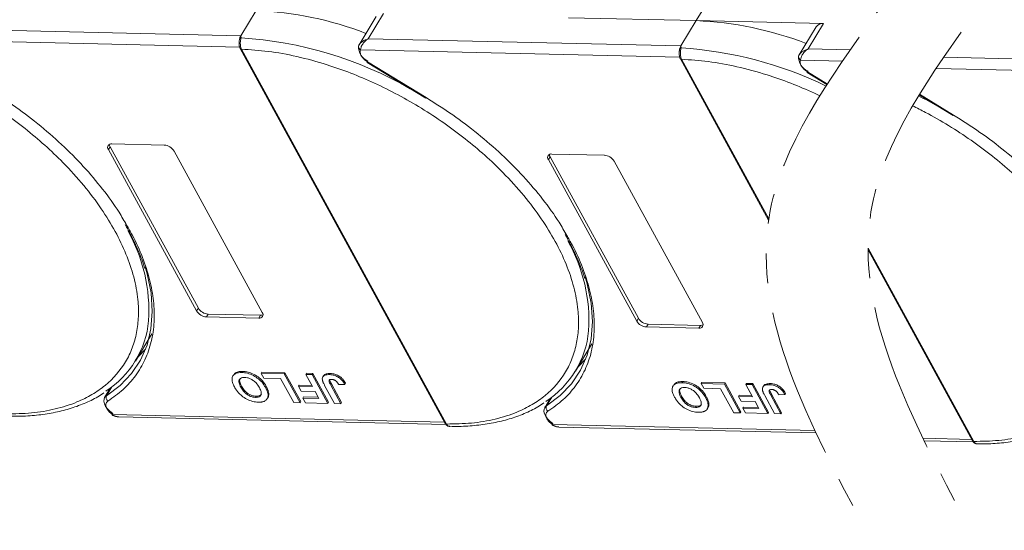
# Model space of a CAD drawing. Header units: millimetres. Extents: x 2145 to 3607, y 659 to 1692.
# Tile 62 of 85: x 3212 to 3320, y 1402 to 1458. Entities that reach past the tile are written whole.
import ezdxf

# ---------------------------------------------------------------- set-up
doc = ezdxf.new("R2010")
doc.units = ezdxf.units.MM
doc.linetypes.add('PHANTOM2', pattern=[31.75, 15.875, -3.175, 3.175, -3.175, 3.175, -3.175])

msp = doc.modelspace()

# ---------------------------------------------------------------- linework, layer by layer
at = {"color": 7, "linetype": 'Continuous', "lineweight": 15}
for p, q in [((3286.266, 1457.974), (3288.134, 1461.043)), ((3238.14, 1459.078), (3236.459, 1456.316)), ((3251.269, 1458.412), (3249.401, 1455.342)), ((3250.403, 1455.996), (3252.083, 1458.758)), ((3272.323, 1458.294), (3286.266, 1457.974)), ((3236.459, 1456.316), (3202.276, 1457.1)), ((3286.266, 1457.974), (3284.586, 1455.212)), ((3300.21, 1457.654), (3286.266, 1457.974)), ((3299.396, 1457.308), (3297.528, 1454.238)), ((3298.529, 1454.892), (3300.21, 1457.654)), ((3236.459, 1456.316), (3236.497, 1456.097)), ((3284.586, 1455.212), (3250.403, 1455.996)), ((3201.444, 1455.875), (3236.35, 1455.074)), ((3236.412, 1454.917), (3258.828, 1413.945)), ((3236.551, 1454.852), (3236.552, 1454.85)), ((3236.552, 1454.85), (3258.968, 1413.878)), ((3249.421, 1455.372), (3249.332, 1455.155)), ((3284.586, 1455.212), (3284.623, 1454.993)), ((3303.141, 1454.786), (3298.529, 1454.892)), ((3249.571, 1454.77), (3284.476, 1453.969)), ((3284.539, 1453.813), (3294.189, 1436.174)), ((3297.547, 1454.268), (3297.459, 1454.051)), ((3342.249, 1453.31), (3313.33, 1453.974)), ((3250.281, 1453.401), (3256.707, 1449.492)), ((3250.323, 1453.47), (3256.749, 1449.561)), ((3284.677, 1453.748), (3284.678, 1453.746)), ((3284.678, 1453.746), (3294.211, 1436.321)), ((3297.697, 1453.666), (3302.293, 1453.561)), ((3312.504, 1452.748), (3342.14, 1452.068)), ((3298.407, 1452.297), (3300.574, 1450.979)), ((3298.449, 1452.366), (3300.618, 1451.047)), ((3310.654, 1449.851), (3314.37, 1447.59)), ((3310.696, 1449.92), (3314.412, 1447.659)), ((3221.98, 1443.888), (3222.166, 1444.195)), ((3222.166, 1444.195), (3231.823, 1426.544)), ((3222.353, 1444.502), (3228.1, 1444.37)), ((3231.636, 1426.237), (3221.98, 1443.888)), ((3229.163, 1443.723), (3238.819, 1426.072)), ((3270.106, 1442.783), (3270.293, 1443.09)), ((3270.293, 1443.09), (3279.95, 1425.44)), ((3270.48, 1443.397), (3276.226, 1443.265)), ((3279.763, 1425.133), (3270.106, 1442.783)), ((3277.289, 1442.619), (3286.946, 1424.968)), ((3305.064, 1433.118), (3316.631, 1411.976)), ((3305.065, 1432.929), (3316.492, 1412.043)), ((3231.823, 1426.544), (3231.636, 1426.237)), ((3232.886, 1425.897), (3232.699, 1425.59)), ((3232.886, 1425.897), (3238.633, 1425.765)), ((3238.633, 1425.765), (3238.446, 1425.458)), ((3238.446, 1425.458), (3232.699, 1425.59)), ((3279.95, 1425.44), (3279.763, 1425.133)), ((3281.013, 1424.793), (3280.826, 1424.486)), ((3281.013, 1424.793), (3286.759, 1424.661)), ((3224.939, 1420.764), (3226.751, 1423.74)), ((3286.573, 1424.354), (3280.826, 1424.486)), ((3286.759, 1424.661), (3286.573, 1424.354)), ((3273.066, 1419.659), (3274.877, 1422.636)), ((3236.592, 1419.503), (3236.667, 1419.626)), ((3238.691, 1419.415), (3238.766, 1419.538)), ((3238.691, 1419.415), (3241.224, 1419.357)), ((3238.979, 1418.889), (3238.691, 1419.415)), ((3238.766, 1419.538), (3241.299, 1419.479)), ((3241.299, 1419.479), (3241.224, 1419.357)), ((3241.224, 1419.357), (3242.948, 1416.205)), ((3241.299, 1419.479), (3243.023, 1416.328)), ((3243.572, 1419.303), (3243.647, 1419.426)), ((3243.572, 1419.303), (3244.263, 1419.287)), ((3244.302, 1417.969), (3243.572, 1419.303)), ((3243.647, 1419.426), (3244.338, 1419.41)), ((3244.338, 1419.41), (3244.263, 1419.287)), ((3244.338, 1419.41), (3246.062, 1416.258)), ((3246.245, 1419.406), (3246.17, 1419.283)), ((3235.678, 1419.25), (3235.604, 1419.127)), ((3240.821, 1418.847), (3238.979, 1418.889)), ((3242.258, 1416.221), (3240.821, 1418.847)), ((3244.263, 1419.287), (3245.987, 1416.135)), ((3245.511, 1419.146), (3245.436, 1419.023)), ((3246.299, 1418.142), (3246.373, 1418.265)), ((3246.373, 1418.265), (3247.489, 1416.225)), ((3247.929, 1418.33), (3247.855, 1418.207)), ((3284.719, 1418.399), (3284.794, 1418.521)), ((3286.818, 1418.31), (3286.893, 1418.433)), ((3286.818, 1418.31), (3289.351, 1418.252)), ((3287.106, 1417.785), (3286.818, 1418.31)), ((3286.893, 1418.433), (3289.425, 1418.375)), ((3289.425, 1418.375), (3289.351, 1418.252)), ((3289.351, 1418.252), (3291.075, 1415.1)), ((3289.425, 1418.375), (3291.15, 1415.223)), ((3291.699, 1418.198), (3291.774, 1418.321)), ((3291.774, 1418.321), (3292.464, 1418.305)), ((3292.464, 1418.305), (3292.39, 1418.183)), ((3292.464, 1418.305), (3294.189, 1415.153)), ((3294.372, 1418.302), (3294.297, 1418.179)), ((3222.223, 1417.825), (3221.578, 1416.766)), ((3221.783, 1416.97), (3222.37, 1417.936)), ((3222.106, 1417.741), (3222.17, 1417.739)), ((3236.474, 1417.899), (3236.549, 1418.022)), ((3239.25, 1417.989), (3239.175, 1417.866)), ((3239.528, 1417.191), (3239.453, 1417.069)), ((3242.857, 1418.127), (3242.782, 1418.004)), ((3243.07, 1417.479), (3242.782, 1418.004)), ((3242.782, 1418.004), (3244.302, 1417.969)), ((3242.857, 1418.127), (3244.233, 1418.095)), ((3244.589, 1417.444), (3243.07, 1417.479)), ((3245.009, 1416.676), (3244.589, 1417.444)), ((3246.724, 1416.118), (3245.637, 1418.105)), ((3246.299, 1418.142), (3247.415, 1416.102)), ((3247.186, 1418.182), (3247.855, 1418.207)), ((3283.805, 1418.146), (3283.73, 1418.023)), ((3288.947, 1417.743), (3287.106, 1417.785)), ((3290.384, 1415.116), (3288.947, 1417.743)), ((3291.699, 1418.198), (3292.39, 1418.183)), ((3292.428, 1416.865), (3291.699, 1418.198)), ((3292.39, 1418.183), (3294.114, 1415.031)), ((3293.637, 1418.042), (3293.563, 1417.919)), ((3294.34, 1417.528), (3294.5, 1417.161)), ((3294.425, 1417.038), (3294.5, 1417.161)), ((3294.5, 1417.161), (3295.616, 1415.121)), ((3296.056, 1417.225), (3295.981, 1417.103)), ((3238.075, 1416.795), (3238.15, 1416.918)), ((3239.356, 1416.64), (3239.431, 1416.763)), ((3242.948, 1416.205), (3242.258, 1416.221)), ((3243.023, 1416.328), (3242.948, 1416.205)), ((3243.334, 1416.839), (3243.26, 1416.716)), ((3243.547, 1416.191), (3243.26, 1416.716)), ((3243.26, 1416.716), (3245.009, 1416.676)), ((3243.334, 1416.839), (3244.94, 1416.802)), ((3245.987, 1416.135), (3243.547, 1416.191)), ((3246.062, 1416.258), (3245.987, 1416.135)), ((3247.415, 1416.102), (3246.724, 1416.118)), ((3247.489, 1416.225), (3247.415, 1416.102)), ((3270.349, 1416.721), (3269.705, 1415.662)), ((3269.909, 1415.866), (3270.497, 1416.831)), ((3270.233, 1416.636), (3270.297, 1416.635)), ((3284.601, 1416.795), (3284.676, 1416.917)), ((3287.376, 1416.885), (3287.302, 1416.762)), ((3287.654, 1416.087), (3287.58, 1415.964)), ((3290.984, 1417.023), (3290.909, 1416.9)), ((3291.196, 1416.375), (3290.909, 1416.9)), ((3290.909, 1416.9), (3292.428, 1416.865)), ((3290.984, 1417.023), (3292.36, 1416.991)), ((3292.716, 1416.34), (3291.196, 1416.375)), ((3293.136, 1415.572), (3292.716, 1416.34)), ((3294.851, 1415.014), (3293.764, 1417.001)), ((3294.425, 1417.038), (3295.541, 1414.998)), ((3295.313, 1417.078), (3295.981, 1417.103)), ((3286.202, 1415.691), (3286.276, 1415.814)), ((3287.483, 1415.536), (3287.557, 1415.659)), ((3291.075, 1415.1), (3290.384, 1415.116)), ((3291.15, 1415.223), (3291.075, 1415.1)), ((3291.461, 1415.735), (3291.386, 1415.612)), ((3291.674, 1415.087), (3291.386, 1415.612)), ((3291.386, 1415.612), (3293.136, 1415.572)), ((3291.461, 1415.735), (3293.067, 1415.698)), ((3294.114, 1415.031), (3291.674, 1415.087)), ((3294.189, 1415.153), (3294.114, 1415.031)), ((3295.541, 1414.998), (3294.851, 1415.014)), ((3295.616, 1415.121), (3295.541, 1414.998)), ((3258.743, 1414.099), (3222.437, 1414.932)), ((3223.131, 1414.659), (3258.903, 1413.838)), ((3258.968, 1413.878), (3258.969, 1413.876)), ((3299.255, 1413.17), (3270.563, 1413.828)), ((3271.257, 1413.554), (3299.377, 1412.909)), ((3316.407, 1412.198), (3311.071, 1412.32)), ((3311.197, 1412.059), (3316.567, 1411.936)), ((3316.631, 1411.976), (3316.632, 1411.974))]:
    msp.add_line(p, q, dxfattribs=at)
at = {"color": 7, "linetype": 'Continuous', "lineweight": 15, "flags": 128}
for points in [[(3250.323, 1453.47), (3250.301, 1453.434), (3250.286, 1453.411), (3250.281, 1453.401), (3250.281, 1453.401)], [(3298.449, 1452.366), (3298.427, 1452.33), (3298.413, 1452.306), (3298.408, 1452.297), (3298.407, 1452.297)], [(3256.749, 1449.561), (3256.727, 1449.524), (3256.712, 1449.501), (3256.707, 1449.492), (3256.707, 1449.492)], [(3314.412, 1447.659), (3314.39, 1447.622), (3314.376, 1447.599), (3314.371, 1447.59), (3314.37, 1447.59)], [(3225.999, 1431.079), (3226.225, 1430.298), (3226.65, 1428.206), (3226.791, 1426.197), (3226.645, 1424.291), (3226.215, 1422.509), (3225.505, 1420.87), (3224.522, 1419.39), (3223.277, 1418.086), (3221.783, 1416.97)], [(3274.125, 1429.974), (3274.351, 1429.194), (3274.777, 1427.102), (3274.917, 1425.093), (3274.772, 1423.187), (3274.342, 1421.405), (3273.631, 1419.766), (3272.648, 1418.286), (3271.403, 1416.981), (3269.909, 1415.866)], [(3225.216, 1421.219), (3225.262, 1421.26), (3226.054, 1422.062)], [(3273.343, 1420.115), (3273.389, 1420.156), (3274.181, 1420.957)], [(3222.471, 1415.035), (3222.159, 1415.27), (3221.893, 1415.533), (3221.686, 1415.813), (3221.55, 1416.094), (3221.49, 1416.364), (3221.511, 1416.607), (3221.578, 1416.766)], [(3221.578, 1416.766), (3221.61, 1416.813), (3221.783, 1416.97)], [(3222.437, 1414.932), (3222.41, 1414.899), (3222.392, 1414.878), (3222.383, 1414.871), (3222.383, 1414.878), (3222.393, 1414.899), (3222.411, 1414.933), (3222.437, 1414.979), (3222.471, 1415.035)], [(3270.597, 1413.931), (3270.285, 1414.166), (3270.019, 1414.429), (3269.813, 1414.709), (3269.677, 1414.99), (3269.617, 1415.259), (3269.637, 1415.503), (3269.705, 1415.662)], [(3269.705, 1415.662), (3269.736, 1415.709), (3269.909, 1415.866)], [(3270.563, 1413.828), (3270.537, 1413.794), (3270.519, 1413.773), (3270.51, 1413.767), (3270.51, 1413.774), (3270.519, 1413.795), (3270.538, 1413.829), (3270.564, 1413.875), (3270.597, 1413.931)]]:
    msp.add_lwpolyline(points, dxfattribs=at)
at = {"color": 7, "linetype": 'Continuous', "lineweight": 15}
for centre, radius, start, end in [((3236.563, 1421.222), 37.889, 68.97091, 87.61491), ((3284.69, 1420.117), 37.889, 68.97091, 87.61491), ((3300.094, 1456.796), 0.865, 82.29579, 143.75946), ((3236.574, 1455.829), 0.278, 106.23049, 154.5199), ((3233.867, 1413.819), 42.36, 60.09182, 86.44113), ((3236.537, 1455.003), 0.152, 213.6444, 275.03728), ((3236.54, 1455.005), 0.155, 214.37766, 274.3082), ((3249.631, 1455.139), 0.299, 148.89078, 176.84469), ((3249.766, 1455.157), 0.433, 180.29447, 243.27622), ((3251.04, 1455.131), 1.705, 177.9781, 247.11934), ((3284.701, 1454.725), 0.278, 106.23049, 154.5199), ((3281.994, 1412.714), 42.36, 64.1283, 86.44113), ((3284.664, 1453.899), 0.152, 213.6444, 275.03728), ((3284.667, 1453.9), 0.155, 214.37766, 274.3082), ((3297.758, 1454.034), 0.299, 148.89078, 176.84469), ((3297.892, 1454.053), 0.433, 180.29447, 243.27622), ((3299.167, 1454.027), 1.705, 177.9781, 247.11934), ((3291.531, 1411.917), 42.36, 60.09182, 63.26), ((3222.283, 1444.124), 0.384, 79.47957, 217.89689), ((3222.648, 1444.482), 0.561, 182.97477, 210.78742), ((3228.007, 1443.021), 1.352, 31.28833, 86.07738), ((3270.41, 1443.019), 0.384, 79.47957, 217.89689), ((3270.775, 1443.377), 0.561, 182.97477, 210.78742), ((3276.134, 1441.916), 1.352, 31.28833, 86.07738), ((3208.646, 1426.236), 17.77, 356.58108, 29.61611), ((3256.773, 1425.131), 17.77, 356.58108, 29.61611), ((3232.792, 1426.939), 1.352, 211.28833, 266.07738), ((3232.979, 1427.246), 1.352, 211.28833, 266.07738), ((3238.516, 1425.836), 0.384, 259.47957, 37.89689), ((3238.666, 1426.325), 0.561, 266.58142, 294.38722), ((3216.112, 1426.135), 10.318, 302.73279, 354.66622), ((3280.919, 1425.835), 1.352, 211.28833, 266.07738), ((3281.105, 1426.142), 1.352, 211.28833, 266.07738), ((3286.643, 1424.732), 0.384, 259.47957, 37.89689), ((3286.793, 1425.221), 0.561, 266.58142, 294.38722), ((3264.238, 1425.031), 10.318, 302.73279, 354.66622), ((3222.219, 1416.764), 0.483, 154.63164, 231.84459), ((3270.346, 1415.659), 0.483, 154.63164, 231.84459), ((3258.956, 1414.032), 0.155, 214.37766, 274.3082), ((3258.957, 1414.03), 0.155, 214.42362, 274.2689), ((3316.619, 1412.13), 0.155, 214.37766, 274.3082), ((3316.621, 1412.129), 0.155, 214.42362, 274.2689)]:
    msp.add_arc(centre, radius, start, end, dxfattribs=at)
at = {"color": 3, "linetype": 'PHANTOM2', "lineweight": 9, "ltscale": 1.030123}
for points in [[(3307.332, 1515.548), (3317.905, 1481.31), (3294.24, 1436.5), (3304.813, 1402.262)], [(3318.475, 1516.116), (3329.048, 1481.878), (3305.383, 1437.068), (3315.956, 1402.83)]]:
    msp.add_spline(points, degree=3, dxfattribs=at)
at = {"color": 7, "linetype": 'Continuous', "lineweight": 15}
for points, knots in [([(3188.425, 1455.954), (3189.389, 1455.895), (3191.346, 1455.774), (3194.492, 1455.195), (3197.525, 1454.375), (3200.368, 1453.372), (3202.977, 1452.268), (3205.567, 1450.983), (3208.954, 1449.043), (3212.152, 1446.813), (3215.044, 1444.38), (3217.222, 1442.306), (3219.326, 1439.982), (3221.238, 1437.45), (3222.784, 1434.937), (3223.983, 1432.432), (3224.829, 1429.924), (3225.246, 1427.638), (3225.312, 1425.613), (3225.109, 1423.848), (3224.641, 1422.189), (3223.659, 1420.15), (3222.166, 1418.426), (3220.227, 1417.075), (3218.422, 1416.178), (3216.22, 1415.479), (3213.636, 1415.031), (3211.763, 1414.998), (3210.841, 1414.982)], [0, 0, 0, 0, 0.038862, 0.078912, 0.1200677, 0.1522272, 0.1843815, 0.2172151, 0.2500433, 0.3156185, 0.347778, 0.3799323, 0.4210926, 0.4611415, 0.5, 0.5388632, 0.578912, 0.6200677, 0.6522272, 0.6843815, 0.7172151, 0.7500433, 0.8156185, 0.847778, 0.8799323, 0.9210926, 0.9611404, 1, 1, 1, 1]), ([(3236.301, 1455.683), (3236.302, 1455.755), (3236.303, 1455.845), (3236.32, 1455.931), (3236.323, 1455.949)], [0, 0, 0, 0, 0.789595, 1, 1, 1, 1]), ([(3236.497, 1456.097), (3236.489, 1456.06), (3236.471, 1455.98), (3236.441, 1455.831), (3236.419, 1455.66), (3236.41, 1455.456), (3236.424, 1455.243), (3236.471, 1455.025), (3236.522, 1454.913), (3236.551, 1454.852)], [0, 0, 0, 0, 0.11199725, 0.24484387, 0.3691679, 0.50089869, 0.68753328, 0.82813816, 1, 1, 1, 1]), ([(3249.375, 1455.293), (3249.414, 1455.357), (3249.502, 1455.497), (3249.825, 1455.776), (3250.176, 1455.91), (3250.403, 1455.996)], [0, 0, 0, 0, 0.2270634, 0.5015869, 1, 1, 1, 1]), ([(3250.403, 1455.996), (3250.285, 1455.914), (3250.05, 1455.751), (3249.778, 1455.42), (3249.596, 1455.066), (3249.579, 1454.865), (3249.571, 1454.77)], [0, 0, 0, 0, 0.2515188, 0.5017844, 0.7656323, 1, 1, 1, 1]), ([(3236.299, 1455.767), (3236.289, 1455.63), (3236.273, 1455.418), (3236.32, 1455.119), (3236.381, 1454.986), (3236.411, 1454.919)], [0, 0, 0, 0, 0.4726534, 0.7330547, 1, 1, 1, 1]), ([(3236.552, 1454.85), (3237.515, 1454.79), (3239.473, 1454.669), (3242.619, 1454.091), (3245.652, 1453.271), (3248.495, 1452.268), (3251.104, 1451.163), (3253.694, 1449.879), (3257.081, 1447.938), (3260.278, 1445.709), (3263.171, 1443.276), (3265.348, 1441.202), (3267.452, 1438.878), (3269.364, 1436.346), (3270.91, 1433.833), (3272.11, 1431.327), (3272.955, 1428.82), (3273.373, 1426.534), (3273.439, 1424.509), (3273.236, 1422.743), (3272.767, 1421.084), (3271.785, 1419.046), (3270.293, 1417.322), (3268.353, 1415.97), (3266.549, 1415.074), (3264.347, 1414.374), (3261.762, 1413.927), (3259.89, 1413.894), (3258.968, 1413.878)], [0, 0, 0, 0, 0.038862, 0.078912, 0.1200677, 0.1522272, 0.1843815, 0.2172151, 0.2500433, 0.3156185, 0.347778, 0.3799323, 0.4210926, 0.4611415, 0.5, 0.5388632, 0.578912, 0.6200677, 0.6522272, 0.6843815, 0.7172151, 0.7500433, 0.8156185, 0.847778, 0.8799323, 0.9210926, 0.9611404, 1, 1, 1, 1]), ([(3284.428, 1454.579), (3284.429, 1454.65), (3284.43, 1454.741), (3284.446, 1454.827), (3284.45, 1454.845)], [0, 0, 0, 0, 0.789595, 1, 1, 1, 1]), ([(3284.623, 1454.993), (3284.615, 1454.956), (3284.598, 1454.875), (3284.568, 1454.727), (3284.546, 1454.556), (3284.536, 1454.351), (3284.551, 1454.138), (3284.598, 1453.921), (3284.649, 1453.809), (3284.677, 1453.748)], [0, 0, 0, 0, 0.1119973, 0.2448439, 0.3691679, 0.5008987, 0.6875333, 0.8281382, 1, 1, 1, 1]), ([(3297.502, 1454.189), (3297.541, 1454.253), (3297.628, 1454.393), (3297.951, 1454.671), (3298.303, 1454.805), (3298.529, 1454.892)], [0, 0, 0, 0, 0.2270634, 0.5015869, 1, 1, 1, 1]), ([(3298.529, 1454.892), (3298.412, 1454.81), (3298.177, 1454.647), (3297.905, 1454.316), (3297.723, 1453.962), (3297.706, 1453.761), (3297.697, 1453.666)], [0, 0, 0, 0, 0.2515188, 0.5017844, 0.7656323, 1, 1, 1, 1]), ([(3284.426, 1454.663), (3284.415, 1454.526), (3284.399, 1454.314), (3284.447, 1454.015), (3284.507, 1453.882), (3284.538, 1453.815)], [0, 0, 0, 0, 0.4726534, 0.7330547, 1, 1, 1, 1]), ([(3284.678, 1453.746), (3285.642, 1453.686), (3287.599, 1453.565), (3290.745, 1452.986), (3293.778, 1452.166), (3296.622, 1451.164), (3298.549, 1450.347), (3299.605, 1449.854), (3299.803, 1449.759)], [0, 0, 0, 0, 0.03886198, 0.07891202, 0.12006769, 0.15222721, 0.18438153, 0.19185916, 0.19185916, 0.19185916, 0.19185916]), ([(3208.622, 1450.665), (3209.597, 1450.046), (3211.548, 1448.808), (3214.306, 1446.711), (3216.904, 1444.46), (3219.29, 1442.061), (3221.388, 1439.575), (3222.969, 1437.41), (3223.714, 1436.086), (3223.982, 1435.609)], [0, 0, 0, 0, 0.1495671, 0.2991439, 0.452293, 0.6065008, 0.7607086, 0.9138577, 1, 1, 1, 1]), ([(3256.749, 1449.561), (3257.724, 1448.942), (3259.674, 1447.704), (3262.433, 1445.607), (3265.03, 1443.356), (3267.416, 1440.956), (3269.515, 1438.47), (3271.096, 1436.305), (3271.84, 1434.981), (3272.108, 1434.505)], [0, 0, 0, 0, 0.1495671, 0.2991439, 0.452293, 0.6065008, 0.7607086, 0.9138577, 1, 1, 1, 1]), ([(3309.949, 1448.667), (3310.417, 1448.436), (3311.748, 1447.753), (3314.745, 1446.037), (3317.942, 1443.807), (3320.835, 1441.374), (3323.012, 1439.3), (3325.116, 1436.976), (3327.028, 1434.444), (3328.574, 1431.931), (3329.774, 1429.426), (3330.619, 1426.918), (3331.037, 1424.632), (3331.103, 1422.607), (3330.899, 1420.842), (3330.431, 1419.183), (3329.449, 1417.144), (3327.957, 1415.42), (3326.017, 1414.069), (3324.212, 1413.172), (3322.011, 1412.473), (3319.426, 1412.025), (3317.553, 1411.992), (3316.631, 1411.976)], [0.19950286, 0.19950286, 0.19950286, 0.19950286, 0.21721506, 0.25004326, 0.31561849, 0.34777802, 0.37993233, 0.42109262, 0.46114154, 0.50000001, 0.53886316, 0.57891202, 0.62006769, 0.65222721, 0.68438153, 0.71721506, 0.75004326, 0.81561849, 0.84777802, 0.87993233, 0.92109262, 0.96114036, 1, 1, 1, 1]), ([(3314.412, 1447.659), (3315.388, 1447.04), (3317.338, 1445.802), (3320.097, 1443.705), (3322.694, 1441.454), (3325.08, 1439.055), (3327.179, 1436.569), (3328.759, 1434.404), (3329.504, 1433.08), (3329.772, 1432.603)], [0, 0, 0, 0, 0.1495671, 0.2991439, 0.452293, 0.6065008, 0.7607086, 0.9138577, 1, 1, 1, 1]), ([(3223.982, 1435.609), (3224.192, 1435.258), (3224.898, 1434.08), (3225.756, 1432.083), (3226.552, 1429.658), (3226.977, 1427.293), (3227.046, 1425.015), (3226.735, 1422.862), (3226.05, 1420.884), (3225.004, 1419.133), (3223.654, 1417.6), (3222.498, 1416.789), (3221.921, 1416.384)], [0, 0, 0, 0, 0.0444737, 0.1493697, 0.2542516, 0.3591475, 0.466545, 0.5746848, 0.6828247, 0.7902221, 0.8951076, 1, 1, 1, 1]), ([(3223.809, 1435.696), (3224.038, 1435.295), (3224.601, 1434.312), (3225.293, 1432.756), (3225.778, 1431.548), (3225.942, 1430.935), (3225.956, 1430.883)], [0, 0, 0, 0, 0.2464559, 0.6056052, 0.9666445, 1, 1, 1, 1]), ([(3272.108, 1434.505), (3272.318, 1434.154), (3273.024, 1432.976), (3273.883, 1430.978), (3274.679, 1428.553), (3275.104, 1426.189), (3275.173, 1423.911), (3274.861, 1421.758), (3274.176, 1419.78), (3273.131, 1418.029), (3271.781, 1416.496), (3270.625, 1415.685), (3270.047, 1415.279)], [0, 0, 0, 0, 0.0444737, 0.1493697, 0.2542516, 0.3591475, 0.466545, 0.5746848, 0.6828247, 0.7902221, 0.8951076, 1, 1, 1, 1]), ([(3271.936, 1434.591), (3272.165, 1434.191), (3272.727, 1433.208), (3273.419, 1431.652), (3273.905, 1430.443), (3274.069, 1429.83), (3274.083, 1429.778)], [0, 0, 0, 0, 0.2464559, 0.6056052, 0.9666445, 1, 1, 1, 1]), ([(3235.776, 1417.93), (3235.732, 1418.014), (3235.601, 1418.267), (3235.482, 1418.668), (3235.535, 1419.079), (3235.786, 1419.364), (3236.168, 1419.496), (3236.464, 1419.501), (3236.592, 1419.503)], [0, 0, 0, 0, 0.1018882, 0.3073435, 0.4929627, 0.6786474, 0.8607914, 1, 1, 1, 1]), ([(3235.693, 1419.24), (3235.75, 1419.322), (3235.877, 1419.504), (3236.245, 1419.617), (3236.539, 1419.623), (3236.667, 1419.626)], [0, 0, 0, 0, 0.3159769, 0.7036842, 1, 1, 1, 1]), ([(3236.592, 1419.503), (3236.69, 1419.498), (3236.984, 1419.483), (3237.524, 1419.352), (3238.139, 1419.033), (3238.69, 1418.579), (3238.999, 1418.175), (3239.143, 1417.922), (3239.175, 1417.866)], [0, 0, 0, 0, 0.1021706, 0.3092201, 0.51365, 0.6922749, 0.9324126, 1, 1, 1, 1]), ([(3236.667, 1419.626), (3236.764, 1419.621), (3237.059, 1419.605), (3237.599, 1419.474), (3238.214, 1419.156), (3238.764, 1418.701), (3239.074, 1418.298), (3239.218, 1418.045), (3239.25, 1417.989)], [0, 0, 0, 0, 0.1021706, 0.3092201, 0.51365, 0.6922749, 0.9324126, 1, 1, 1, 1]), ([(3245.522, 1419.139), (3245.537, 1419.17), (3245.586, 1419.27), (3245.818, 1419.39), (3246.084, 1419.4), (3246.245, 1419.406)], [0, 0, 0, 0, 0.1483819, 0.4848209, 1, 1, 1, 1]), ([(3246.245, 1419.406), (3246.343, 1419.4), (3246.566, 1419.387), (3246.946, 1419.278), (3247.316, 1419.067), (3247.674, 1418.743), (3247.829, 1418.492), (3247.929, 1418.33)], [0, 0, 0, 0, 0.1552919, 0.3531453, 0.543243, 0.704067, 1, 1, 1, 1]), ([(3236.474, 1417.899), (3236.432, 1417.983), (3236.31, 1418.219), (3236.231, 1418.546), (3236.335, 1418.805), (3236.526, 1418.944), (3236.735, 1418.978), (3236.858, 1418.978), (3236.881, 1418.977)], [0, 0, 0, 0, 0.1585903, 0.4472388, 0.6203806, 0.7935748, 0.9612953, 1, 1, 1, 1]), ([(3236.549, 1418.022), (3236.507, 1418.105), (3236.387, 1418.341), (3236.298, 1418.658), (3236.383, 1418.821), (3236.41, 1418.874)], [0, 0, 0, 0, 0.2710271, 0.7643207, 1, 1, 1, 1]), ([(3236.881, 1418.977), (3236.981, 1418.969), (3237.182, 1418.953), (3237.517, 1418.833), (3237.853, 1418.638), (3238.202, 1418.323), (3238.39, 1418.05), (3238.486, 1417.879), (3238.496, 1417.861)], [0, 0, 0, 0, 0.15970987, 0.32042921, 0.49107352, 0.67705027, 0.96629027, 1, 1, 1, 1]), ([(3245.388, 1418.703), (3245.384, 1418.78), (3245.375, 1418.935), (3245.489, 1419.121), (3245.737, 1419.27), (3246.007, 1419.278), (3246.17, 1419.283)], [0, 0, 0, 0, 0.2064605, 0.4135145, 0.6452106, 1, 1, 1, 1]), ([(3245.637, 1418.105), (3245.615, 1418.147), (3245.57, 1418.231), (3245.514, 1418.344), (3245.469, 1418.444), (3245.436, 1418.531), (3245.405, 1418.618), (3245.393, 1418.674), (3245.388, 1418.703)], [0, 0, 0, 0, 0.2082698, 0.416707, 0.5614806, 0.7065734, 0.8528245, 1, 1, 1, 1]), ([(3246.299, 1418.142), (3246.255, 1418.226), (3246.179, 1418.372), (3246.118, 1418.547), (3246.121, 1418.658), (3246.172, 1418.717), (3246.269, 1418.756), (3246.358, 1418.758), (3246.413, 1418.759)], [0, 0, 0, 0, 0.2920273, 0.5048541, 0.6139046, 0.723685, 0.8298165, 1, 1, 1, 1]), ([(3246.17, 1419.283), (3246.268, 1419.277), (3246.491, 1419.264), (3246.871, 1419.155), (3247.241, 1418.944), (3247.599, 1418.62), (3247.754, 1418.369), (3247.855, 1418.207)], [0, 0, 0, 0, 0.1552919, 0.3531453, 0.543243, 0.704067, 1, 1, 1, 1]), ([(3246.203, 1418.674), (3246.204, 1418.666), (3246.211, 1418.541), (3246.294, 1418.399), (3246.373, 1418.265)], [0, 0, 0, 0, 0.0579521, 1, 1, 1, 1]), ([(3246.413, 1418.759), (3246.443, 1418.757), (3246.505, 1418.754), (3246.595, 1418.732), (3246.678, 1418.702), (3246.749, 1418.666), (3246.817, 1418.624), (3246.857, 1418.593), (3246.878, 1418.577)], [0, 0, 0, 0, 0.202387, 0.4109073, 0.5578292, 0.7094718, 0.8532239, 1, 1, 1, 1]), ([(3246.878, 1418.577), (3246.904, 1418.553), (3246.958, 1418.505), (3247.017, 1418.433), (3247.067, 1418.366), (3247.109, 1418.305), (3247.149, 1418.244), (3247.174, 1418.203), (3247.186, 1418.182)], [0, 0, 0, 0, 0.1938055, 0.3931273, 0.5440688, 0.6954121, 0.8476129, 1, 1, 1, 1]), ([(3283.902, 1416.826), (3283.859, 1416.91), (3283.727, 1417.163), (3283.609, 1417.564), (3283.662, 1417.975), (3283.913, 1418.26), (3284.295, 1418.391), (3284.591, 1418.396), (3284.719, 1418.399)], [0, 0, 0, 0, 0.1018882, 0.3073435, 0.4929627, 0.6786474, 0.8607914, 1, 1, 1, 1]), ([(3283.819, 1418.136), (3283.876, 1418.217), (3284.003, 1418.4), (3284.372, 1418.513), (3284.666, 1418.519), (3284.794, 1418.521)], [0, 0, 0, 0, 0.3159769, 0.7036842, 1, 1, 1, 1]), ([(3284.719, 1418.399), (3284.816, 1418.394), (3285.111, 1418.378), (3285.651, 1418.247), (3286.266, 1417.929), (3286.816, 1417.474), (3287.126, 1417.071), (3287.27, 1416.818), (3287.302, 1416.762)], [0, 0, 0, 0, 0.1021706, 0.3092201, 0.51365, 0.6922749, 0.9324126, 1, 1, 1, 1]), ([(3284.794, 1418.521), (3284.891, 1418.516), (3285.186, 1418.501), (3285.726, 1418.37), (3286.341, 1418.052), (3286.891, 1417.597), (3287.201, 1417.194), (3287.345, 1416.94), (3287.376, 1416.885)], [0, 0, 0, 0, 0.1021706, 0.3092201, 0.51365, 0.6922749, 0.9324126, 1, 1, 1, 1]), ([(3293.649, 1418.035), (3293.664, 1418.065), (3293.712, 1418.165), (3293.945, 1418.285), (3294.211, 1418.295), (3294.372, 1418.302)], [0, 0, 0, 0, 0.1483819, 0.4848209, 1, 1, 1, 1]), ([(3294.372, 1418.302), (3294.47, 1418.296), (3294.693, 1418.283), (3295.073, 1418.174), (3295.443, 1417.962), (3295.801, 1417.638), (3295.956, 1417.388), (3296.056, 1417.225)], [0, 0, 0, 0, 0.1552919, 0.3531453, 0.543243, 0.704067, 1, 1, 1, 1]), ([(3211.184, 1414.734), (3211.526, 1414.726), (3212.54, 1414.702), (3214.143, 1414.823), (3215.986, 1415.09), (3217.729, 1415.515), (3219.354, 1416.102), (3220.62, 1416.694), (3221.279, 1417.145), (3221.496, 1417.293)], [0, 0, 0, 0, 0.083579, 0.2482141, 0.413815, 0.5804106, 0.7481743, 0.9174399, 1, 1, 1, 1]), ([(3238.371, 1416.27), (3238.274, 1416.275), (3237.979, 1416.29), (3237.442, 1416.424), (3236.829, 1416.741), (3236.278, 1417.194), (3235.96, 1417.606), (3235.811, 1417.867), (3235.776, 1417.93)], [0, 0, 0, 0, 0.1013981, 0.3069957, 0.5061443, 0.6852619, 0.9245571, 1, 1, 1, 1]), ([(3238.075, 1416.795), (3237.975, 1416.803), (3237.776, 1416.818), (3237.442, 1416.931), (3237.119, 1417.117), (3236.789, 1417.412), (3236.596, 1417.684), (3236.494, 1417.864), (3236.474, 1417.899)], [0, 0, 0, 0, 0.16029217, 0.32192242, 0.49076139, 0.65756923, 0.93388265, 1, 1, 1, 1]), ([(3238.15, 1416.918), (3238.05, 1416.926), (3237.85, 1416.941), (3237.516, 1417.054), (3237.194, 1417.24), (3236.863, 1417.535), (3236.671, 1417.807), (3236.569, 1417.987), (3236.549, 1418.022)], [0, 0, 0, 0, 0.1602922, 0.3219224, 0.4907614, 0.6575692, 0.9338827, 1, 1, 1, 1]), ([(3238.496, 1417.861), (3238.539, 1417.777), (3238.648, 1417.565), (3238.728, 1417.265), (3238.667, 1417.009), (3238.497, 1416.854), (3238.278, 1416.797), (3238.127, 1416.796), (3238.075, 1416.795)], [0, 0, 0, 0, 0.1586166, 0.4008637, 0.5730594, 0.7454856, 0.9129852, 1, 1, 1, 1]), ([(3239.175, 1417.866), (3239.198, 1417.824), (3239.243, 1417.74), (3239.304, 1417.61), (3239.36, 1417.476), (3239.406, 1417.338), (3239.441, 1417.201), (3239.449, 1417.113), (3239.453, 1417.069)], [0, 0, 0, 0, 0.1539502, 0.3081809, 0.478699, 0.6499612, 0.8242026, 1, 1, 1, 1]), ([(3239.25, 1417.989), (3239.272, 1417.947), (3239.318, 1417.863), (3239.378, 1417.733), (3239.434, 1417.598), (3239.48, 1417.461), (3239.515, 1417.323), (3239.523, 1417.236), (3239.528, 1417.191)], [0, 0, 0, 0, 0.1539502, 0.3081809, 0.478699, 0.6499612, 0.8242026, 1, 1, 1, 1]), ([(3239.528, 1417.191), (3239.524, 1417.118), (3239.516, 1416.972), (3239.485, 1416.823), (3239.431, 1416.77), (3239.426, 1416.766)], [0, 0, 0, 0, 0.4783949, 0.9575036, 1, 1, 1, 1]), ([(3284.601, 1416.795), (3284.558, 1416.878), (3284.437, 1417.115), (3284.358, 1417.442), (3284.462, 1417.701), (3284.653, 1417.84), (3284.862, 1417.873), (3284.985, 1417.873), (3285.008, 1417.873)], [0, 0, 0, 0, 0.1585903, 0.4472388, 0.6203806, 0.7935748, 0.9612953, 1, 1, 1, 1]), ([(3284.676, 1416.917), (3284.633, 1417.001), (3284.514, 1417.237), (3284.424, 1417.554), (3284.51, 1417.717), (3284.537, 1417.77)], [0, 0, 0, 0, 0.2710271, 0.7643207, 1, 1, 1, 1]), ([(3285.008, 1417.873), (3285.108, 1417.865), (3285.308, 1417.849), (3285.644, 1417.728), (3285.98, 1417.534), (3286.329, 1417.219), (3286.516, 1416.946), (3286.612, 1416.775), (3286.622, 1416.757)], [0, 0, 0, 0, 0.1597099, 0.3204292, 0.4910735, 0.6770503, 0.9662903, 1, 1, 1, 1]), ([(3293.514, 1417.598), (3293.51, 1417.676), (3293.502, 1417.831), (3293.616, 1418.017), (3293.864, 1418.166), (3294.134, 1418.174), (3294.297, 1418.179)], [0, 0, 0, 0, 0.2064605, 0.4135145, 0.6452106, 1, 1, 1, 1]), ([(3293.764, 1417.001), (3293.741, 1417.043), (3293.696, 1417.127), (3293.64, 1417.24), (3293.596, 1417.34), (3293.563, 1417.427), (3293.531, 1417.514), (3293.52, 1417.57), (3293.514, 1417.598)], [0, 0, 0, 0, 0.20826979, 0.416707, 0.56148059, 0.70657343, 0.85282453, 1, 1, 1, 1]), ([(3294.425, 1417.038), (3294.381, 1417.122), (3294.305, 1417.267), (3294.244, 1417.443), (3294.247, 1417.554), (3294.299, 1417.613), (3294.396, 1417.652), (3294.485, 1417.653), (3294.54, 1417.654)], [0, 0, 0, 0, 0.2920273, 0.5048541, 0.6139046, 0.723685, 0.8298165, 1, 1, 1, 1]), ([(3294.297, 1418.179), (3294.395, 1418.173), (3294.618, 1418.16), (3294.998, 1418.051), (3295.368, 1417.84), (3295.726, 1417.516), (3295.881, 1417.265), (3295.981, 1417.103)], [0, 0, 0, 0, 0.1552919, 0.3531453, 0.543243, 0.704067, 1, 1, 1, 1]), ([(3294.54, 1417.654), (3294.57, 1417.653), (3294.632, 1417.65), (3294.722, 1417.628), (3294.805, 1417.598), (3294.875, 1417.562), (3294.943, 1417.52), (3294.984, 1417.488), (3295.005, 1417.472)], [0, 0, 0, 0, 0.202387, 0.4109073, 0.5578292, 0.7094718, 0.8532239, 1, 1, 1, 1]), ([(3295.005, 1417.472), (3295.031, 1417.449), (3295.084, 1417.401), (3295.144, 1417.329), (3295.194, 1417.262), (3295.236, 1417.201), (3295.276, 1417.14), (3295.3, 1417.099), (3295.313, 1417.078)], [0, 0, 0, 0, 0.19380551, 0.39312733, 0.54406876, 0.6954121, 0.84761289, 1, 1, 1, 1]), ([(3221.921, 1416.384), (3221.867, 1416.34), (3221.757, 1416.251), (3221.691, 1416.051), (3221.702, 1415.819), (3221.779, 1415.651), (3221.817, 1415.569)], [0, 0, 0, 0, 0.2455128, 0.5, 0.7544872, 1, 1, 1, 1]), ([(3238.718, 1417.14), (3238.67, 1417.084), (3238.575, 1416.973), (3238.352, 1416.92), (3238.201, 1416.919), (3238.15, 1416.918)], [0, 0, 0, 0, 0.3981888, 0.7942495, 1, 1, 1, 1]), ([(3239.06, 1416.376), (3239.024, 1416.362), (3238.952, 1416.332), (3238.836, 1416.305), (3238.723, 1416.285), (3238.61, 1416.274), (3238.493, 1416.268), (3238.412, 1416.269), (3238.371, 1416.27)], [0, 0, 0, 0, 0.1854289, 0.3721896, 0.5277082, 0.6838775, 0.8416784, 1, 1, 1, 1]), ([(3239.453, 1417.069), (3239.451, 1416.994), (3239.448, 1416.845), (3239.355, 1416.604), (3239.212, 1416.449), (3239.076, 1416.384), (3239.06, 1416.376)], [0, 0, 0, 0, 0.2508959, 0.5021661, 0.9405117, 1, 1, 1, 1]), ([(3259.311, 1413.63), (3259.652, 1413.622), (3260.666, 1413.598), (3262.27, 1413.718), (3264.113, 1413.985), (3265.856, 1414.411), (3267.481, 1414.998), (3268.746, 1415.589), (3269.406, 1416.041), (3269.622, 1416.189)], [0, 0, 0, 0, 0.083579, 0.2482141, 0.413815, 0.5804106, 0.7481743, 0.9174399, 1, 1, 1, 1]), ([(3286.498, 1415.166), (3286.4, 1415.171), (3286.105, 1415.186), (3285.568, 1415.319), (3284.956, 1415.637), (3284.405, 1416.089), (3284.086, 1416.502), (3283.938, 1416.763), (3283.902, 1416.826)], [0, 0, 0, 0, 0.1013981, 0.3069957, 0.5061443, 0.6852619, 0.9245571, 1, 1, 1, 1]), ([(3286.202, 1415.691), (3286.102, 1415.699), (3285.902, 1415.714), (3285.568, 1415.827), (3285.246, 1416.013), (3284.915, 1416.308), (3284.723, 1416.579), (3284.621, 1416.76), (3284.601, 1416.795)], [0, 0, 0, 0, 0.1602922, 0.3219224, 0.4907614, 0.6575692, 0.9338827, 1, 1, 1, 1]), ([(3286.276, 1415.814), (3286.177, 1415.821), (3285.977, 1415.836), (3285.643, 1415.949), (3285.32, 1416.136), (3284.99, 1416.431), (3284.797, 1416.702), (3284.695, 1416.883), (3284.676, 1416.917)], [0, 0, 0, 0, 0.1602922, 0.3219224, 0.4907614, 0.6575692, 0.9338827, 1, 1, 1, 1]), ([(3286.622, 1416.757), (3286.665, 1416.673), (3286.775, 1416.461), (3286.855, 1416.161), (3286.793, 1415.904), (3286.624, 1415.75), (3286.404, 1415.693), (3286.253, 1415.692), (3286.202, 1415.691)], [0, 0, 0, 0, 0.15861661, 0.40086372, 0.57305935, 0.74548557, 0.91298519, 1, 1, 1, 1]), ([(3287.302, 1416.762), (3287.324, 1416.72), (3287.37, 1416.636), (3287.43, 1416.506), (3287.486, 1416.371), (3287.532, 1416.234), (3287.567, 1416.096), (3287.575, 1416.009), (3287.58, 1415.964)], [0, 0, 0, 0, 0.1539502, 0.3081809, 0.478699, 0.6499612, 0.8242026, 1, 1, 1, 1]), ([(3287.376, 1416.885), (3287.399, 1416.843), (3287.444, 1416.759), (3287.505, 1416.628), (3287.561, 1416.494), (3287.607, 1416.356), (3287.642, 1416.219), (3287.65, 1416.131), (3287.654, 1416.087)], [0, 0, 0, 0, 0.1539502, 0.3081809, 0.478699, 0.6499612, 0.8242026, 1, 1, 1, 1]), ([(3287.654, 1416.087), (3287.651, 1416.014), (3287.643, 1415.867), (3287.612, 1415.719), (3287.558, 1415.666), (3287.553, 1415.662)], [0, 0, 0, 0, 0.4783949, 0.9575036, 1, 1, 1, 1]), ([(3270.047, 1415.279), (3269.993, 1415.236), (3269.883, 1415.147), (3269.818, 1414.947), (3269.829, 1414.715), (3269.906, 1414.547), (3269.944, 1414.465)], [0, 0, 0, 0, 0.24551284, 0.5, 0.75448716, 1, 1, 1, 1]), ([(3286.845, 1416.035), (3286.797, 1415.98), (3286.702, 1415.869), (3286.479, 1415.816), (3286.328, 1415.814), (3286.276, 1415.814)], [0, 0, 0, 0, 0.3981888, 0.7942495, 1, 1, 1, 1]), ([(3287.187, 1415.272), (3287.151, 1415.257), (3287.079, 1415.228), (3286.963, 1415.201), (3286.849, 1415.181), (3286.736, 1415.17), (3286.62, 1415.164), (3286.538, 1415.165), (3286.498, 1415.166)], [0, 0, 0, 0, 0.1854289, 0.3721896, 0.5277082, 0.6838775, 0.8416784, 1, 1, 1, 1]), ([(3287.58, 1415.964), (3287.578, 1415.89), (3287.574, 1415.741), (3287.481, 1415.499), (3287.339, 1415.345), (3287.203, 1415.28), (3287.187, 1415.272)], [0, 0, 0, 0, 0.2508959, 0.5021661, 0.9405117, 1, 1, 1, 1]), ([(3222.383, 1414.871), (3222.508, 1414.807), (3222.743, 1414.686), (3223.006, 1414.667), (3223.13, 1414.659)], [0, 0, 0, 0, 0.5298979, 1, 1, 1, 1]), ([(3222.437, 1414.932), (3222.538, 1414.854), (3222.743, 1414.696), (3223.001, 1414.675), (3223.132, 1414.665)], [0, 0, 0, 0, 0.493587, 1, 1, 1, 1]), ([(3258.829, 1413.943), (3258.859, 1413.896), (3258.92, 1413.8), (3259.044, 1413.696), (3259.181, 1413.626), (3259.274, 1413.616), (3259.32, 1413.612)], [0, 0, 0, 0, 0.2424843, 0.4924778, 0.7463616, 1, 1, 1, 1]), ([(3316.974, 1411.728), (3317.316, 1411.72), (3318.33, 1411.696), (3319.934, 1411.817), (3321.777, 1412.083), (3323.52, 1412.509), (3325.144, 1413.096), (3326.41, 1413.688), (3327.07, 1414.139), (3327.286, 1414.287)], [0, 0, 0, 0, 0.083579, 0.2482141, 0.413815, 0.5804106, 0.7481743, 0.9174399, 1, 1, 1, 1]), ([(3258.969, 1413.876), (3259.003, 1413.823), (3259.065, 1413.728), (3259.184, 1413.636), (3259.265, 1413.622), (3259.309, 1413.615)], [0, 0, 0, 0, 0.3548798, 0.6452342, 1, 1, 1, 1]), ([(3270.509, 1413.767), (3270.634, 1413.703), (3270.87, 1413.581), (3271.133, 1413.563), (3271.256, 1413.554)], [0, 0, 0, 0, 0.5298979, 1, 1, 1, 1]), ([(3270.563, 1413.828), (3270.665, 1413.75), (3270.87, 1413.592), (3271.128, 1413.571), (3271.258, 1413.561)], [0, 0, 0, 0, 0.493587, 1, 1, 1, 1]), ([(3316.493, 1412.041), (3316.523, 1411.994), (3316.583, 1411.898), (3316.707, 1411.794), (3316.845, 1411.724), (3316.937, 1411.715), (3316.984, 1411.71)], [0, 0, 0, 0, 0.24248428, 0.49247779, 0.74636165, 1, 1, 1, 1]), ([(3316.632, 1411.974), (3316.666, 1411.922), (3316.728, 1411.827), (3316.847, 1411.734), (3316.928, 1411.721), (3316.973, 1411.713)], [0, 0, 0, 0, 0.35487977, 0.64523416, 1, 1, 1, 1])]:
    msp.add_open_spline(points, degree=3, knots=knots, dxfattribs=at)
for points in [[(3236.323, 1455.949), (3236.339, 1456.017), (3236.372, 1456.154), (3236.43, 1456.262), (3236.459, 1456.316)], [(3284.45, 1454.845), (3284.466, 1454.913), (3284.498, 1455.049), (3284.556, 1455.158), (3284.586, 1455.212)], [(3249.571, 1454.77), (3249.543, 1454.678), (3249.488, 1454.494), (3249.59, 1454.262), (3249.641, 1454.146)], [(3249.641, 1454.146), (3249.725, 1454.021), (3249.891, 1453.77), (3250.179, 1453.57), (3250.323, 1453.47)], [(3297.697, 1453.666), (3297.67, 1453.574), (3297.615, 1453.39), (3297.717, 1453.158), (3297.768, 1453.042)], [(3297.768, 1453.042), (3297.851, 1452.916), (3298.018, 1452.665), (3298.305, 1452.466), (3298.449, 1452.366)], [(3221.817, 1415.569), (3221.894, 1415.453), (3222.046, 1415.22), (3222.306, 1415.028), (3222.437, 1414.932)], [(3269.944, 1414.465), (3270.02, 1414.348), (3270.173, 1414.115), (3270.433, 1413.924), (3270.563, 1413.828)]]:
    msp.add_open_spline(points, degree=3, dxfattribs=at)

doc.saveas('drawing.dxf')
